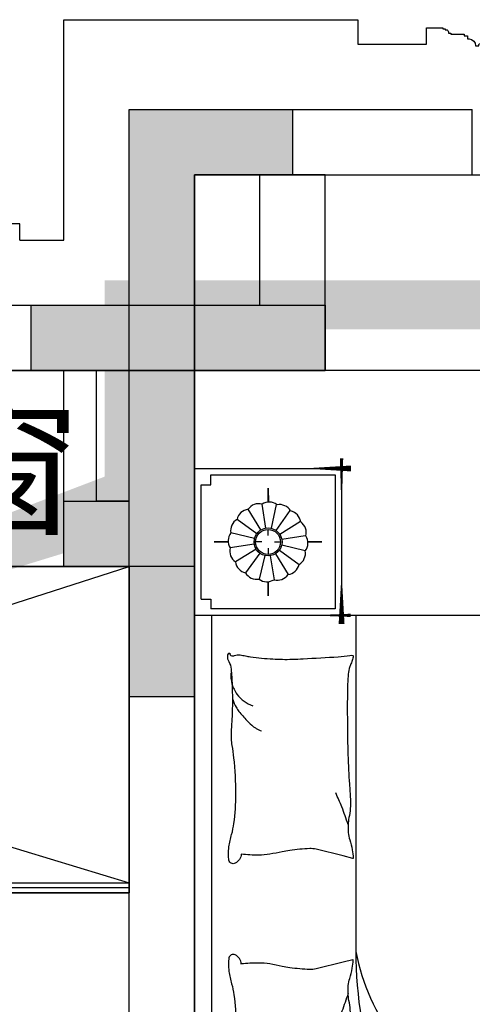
# Model space of a CAD drawing. Header units: millimetres. Extents: x 296296 to 297283, y 219875 to 220035.
# Tile 113 of 256: x 296790.85 to 296792.24, y 220021.15 to 220024.16. Entities that reach past the tile are written whole.
import ezdxf

# ---------------------------------------------------------------- set-up
doc = ezdxf.new("R2010")
doc.units = ezdxf.units.MM
doc.linetypes.add('185洋房-中间套（报建版）-旧规$0$洋房户型$0$CONTINOUS', pattern=[0])
doc.linetypes.add('185洋房-中间套（报建版）-旧规$0$洋房户型$0$XU-140-SF-N1$0$DASH', pattern=[0.35, 0.25, -0.1])
doc.layers.add('面积-计容-住宅-1', color=1, linetype='Continuous', lineweight=0)
doc.styles.get("Standard").update_dxf_attribs({"font": 'arial.ttf'})

# ---------------------------------------------------------------- blocks, each defined once
blk = doc.blocks.new('wy53eu64i765i57i78i')
blk.add_hatch(color=253).paths.add_polyline_path([(984374.8549337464, 192158.436870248), (984374.8549337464, 191558.4369128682), (983974.8551962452, 191558.4369128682), (983974.8551352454, 191758.4376811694), (984174.8548930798, 191758.4376811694), (984174.8548117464, 192358.436870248), (984774.855233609, 192358.436870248), (984774.855233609, 192158.436870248)])
at = {"color": 253}
blk.add_lwpolyline([(984374.8549337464, 192158.436870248), (984374.8549337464, 191558.4369128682), (983974.8551962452, 191558.4369128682), (983974.8551352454, 191758.4376811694), (984174.8548930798, 191758.4376811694), (984174.8548117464, 192358.436870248), (984774.855233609, 192358.436870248), (984774.855233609, 192158.436870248), (984374.8549337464, 192158.436870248)], close=True, dxfattribs=at)
blk = doc.blocks.new('sayea5yuteaytuytrauyt')
h = blk.add_hatch()
h.set_pattern_fill('钢筋混凝土', color=253, scale=100)
h.set_pattern_definition([(45, (0, 0), (-176.7766952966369, 176.7766952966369), []), (49.99999999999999, (0, 0), (717.2601826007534, -62.75213498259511), [75, -825]), (355, (0, 0), (-138.751333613, 752.1921337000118), [60, -660]), (100.4514, (59.77168, -5.22934), (578.5093817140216, 689.4395420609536), [63.74019000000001, -701.142112]), (46.1842, (0, 200), (1067.241048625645, -165.5190143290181), [112.5, -1237.5]), (96.63560000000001, (88.936745, 186.206693), (934.6627055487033, 974.1178709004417), [95.610288, -1051.713]), (351.1842, (0, 200), (934.6619451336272, 974.1186009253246), [90, -990]), (21, (100, 150), (596.9070521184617, -402.6188906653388), [75, -825]), (326.0000000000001, (100, 150), (243.3153319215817, 725.150045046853), [60, -660]), (71.4514, (149.742233, 116.448394), (840.22262858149, 322.5304967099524), [63.74019000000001, -701.142112]), (37.5, (0, 0), (12.15985531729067, 332.8938538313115), [0, -652, 0, -670, 0, -662.5]), (7.5, (0, 0), (263.0695374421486, 394.4117118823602), [0, -382, 0, -637, 0, -252.5]), (327.5, (-223, 0), (533.822436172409, -22.55487173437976), [0, -250, 0, -780, 0, -1035]), (317.5, (-323, 0), (583.1861693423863, 100.1049823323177), [0, -325, 0, -518, 0, -735])])
h.paths.add_polyline_path([(1007424.854593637, 89058.43775986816), (1007424.854593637, 87258.43856486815), (1007174.854593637, 87258.43856486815), (1007174.854593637, 89058.43775986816)])
h.paths.add_polyline_path([(1021574.855280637, 89058.43775986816), (1021574.855280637, 87258.43856486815), (1021324.855280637, 87258.43856486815), (1021324.855280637, 89058.43775986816)])
h.paths.add_polyline_path([(989374.8548266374, 89058.43775186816), (989374.8548266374, 87258.43815686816), (989124.8548266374, 87258.43815686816), (989124.8548266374, 89058.43775186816)])
h.paths.add_polyline_path([(1039624.855051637, 89058.43775186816), (1039624.855051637, 87258.43815686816), (1039374.855051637, 87258.43815686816), (1039374.855051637, 89058.43775186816)])
h.paths.add_polyline_path([(1014474.854936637, 87858.43815686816), (1014474.854936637, 84858.43816086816), (1014274.854936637, 84858.43816086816), (1014274.854936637, 87858.43815686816)])
h.paths.add_polyline_path([(1044574.854944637, 92958.43692786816), (1044574.854944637, 91158.43691286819), (1044374.854944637, 91158.43691286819), (1044374.854944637, 92758.43691286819), (1044074.854822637, 92758.43691286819), (1044074.854822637, 92958.43691286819)])
h.paths.add_polyline_path([(984374.8549336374, 92758.43691286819), (984374.8549336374, 91158.43691286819), (984174.8549336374, 91158.43691286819), (984174.8548116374, 92958.43691286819), (984674.8550556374, 92958.43691286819), (984674.8550556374, 92758.43691286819)])
h.paths.add_polyline_path([(1027974.850721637, 92758.43691286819), (1027974.850721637, 91258.40206186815), (1027774.850721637, 91258.40206186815), (1027774.850721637, 92958.43691286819), (1028324.850721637, 92958.43691286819), (1028324.850721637, 92758.43691286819)])
h.paths.add_polyline_path([(1000974.859155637, 92958.43691286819), (1000974.859155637, 91258.40206186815), (1000774.859155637, 91258.40206186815), (1000774.859155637, 92758.43691286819), (1000424.859155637, 92758.43691286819), (1000424.859155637, 92958.43691286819)])
h.paths.add_polyline_path([(1033174.859613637, 92958.43691286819), (1033174.859613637, 91258.40205786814), (1032974.859613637, 91258.40205786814), (1032974.859613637, 92758.43691286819), (1032624.859613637, 92758.43691286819), (1032624.859613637, 92958.43691286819)])
h.paths.add_polyline_path([(995774.8502636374, 92758.43691286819), (995774.8502636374, 91258.40205786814), (995574.8502636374, 91258.40205786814), (995574.8502636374, 92958.43691286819), (996124.8502636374, 92958.43691286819), (996124.8502636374, 92758.43691286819)])
h.paths.add_polyline_path([(1014874.854936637, 80258.43772586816), (1014874.854936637, 80058.43772586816), (1014274.854936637, 80058.43772586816), (1014274.854936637, 81858.43772586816), (1014474.854936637, 81858.43772586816), (1014474.854936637, 80258.43772586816)])
h.paths.add_polyline_path([(1046674.855165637, 92358.43775186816), (1046674.855165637, 90658.43777086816), (1046474.855165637, 90658.43777086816), (1046474.855165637, 92158.43775186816), (1046024.855051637, 92158.43775186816), (1046024.855051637, 92358.43775186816)])
h.paths.add_polyline_path([(982274.8547116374, 92158.43775186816), (982274.8547116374, 90658.43777086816), (982074.8547116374, 90658.43777086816), (982074.8547116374, 92358.43775186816), (982724.8548266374, 92358.43775186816), (982724.8548266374, 92158.43775186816)])
h.paths.add_polyline_path([(1042874.855566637, 80058.43772586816), (1042874.855604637, 79458.43791586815), (1042074.855596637, 79458.43791586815), (1042074.855596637, 79658.43791586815), (1042674.855566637, 79658.43791586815), (1042674.855528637, 80258.43772586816), (1043624.855539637, 80258.43772586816), (1043624.855539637, 80058.43772586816)])
h.paths.add_polyline_path([(1010674.855341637, 80058.43772586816), (1010674.855379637, 79458.43791586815), (1009874.855367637, 79458.43791586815), (1009874.855367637, 79658.43791586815), (1010474.855341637, 79658.43791586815), (1010474.855303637, 80258.43772586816), (1011424.855310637, 80258.43772586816), (1011424.855310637, 80058.43772586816)])
h.paths.add_polyline_path([(1018874.854505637, 79658.43791586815), (1018874.854505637, 79458.43791586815), (1018074.854498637, 79458.43791586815), (1018074.854536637, 80058.43772586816), (1017324.854563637, 80058.43772586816), (1017324.854563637, 80258.43772586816), (1018274.854536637, 80258.43773286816), (1018274.854536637, 79658.43791586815)])
h.paths.add_polyline_path([(986674.8542806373, 79658.43791586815), (986674.8542806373, 79458.43791586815), (985874.8542736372, 79458.43791586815), (985874.8543116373, 80058.43772586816), (985124.8543376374, 80058.43772586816), (985124.8543376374, 80258.43772586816), (986074.8543116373, 80258.43773286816), (986074.8543116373, 79658.43791586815)])
h.paths.add_polyline_path([(1016574.855280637, 92758.43691286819), (1016574.855280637, 91158.43691286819), (1016374.855280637, 91158.43691286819), (1016374.855280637, 92158.43775186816), (1016074.855051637, 92158.43775186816), (1016074.855051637, 92358.43775186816), (1016374.855280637, 92358.43775186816), (1016374.855280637, 92958.43691286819), (1016874.855280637, 92958.43691286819), (1016874.855280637, 92758.43691286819)])
h.paths.add_polyline_path([(1012374.854593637, 92158.43775186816), (1012374.854593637, 91158.43691286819), (1012174.854593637, 91158.43691286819), (1012174.854593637, 92758.43691286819), (1011874.854593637, 92758.43691286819), (1011874.854593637, 92958.43691286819), (1012374.854593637, 92958.43691286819), (1012374.854593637, 92358.43775186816), (1012674.854826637, 92358.43775186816), (1012674.854826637, 92158.43775186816)])
h.paths.add_polyline_path([(1031699.854631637, 87258.43614286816), (1031699.854631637, 86658.43778686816), (1029249.854215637, 86658.43778686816), (1029249.854215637, 87258.43614286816), (1029449.854215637, 87258.43614286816), (1029449.854215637, 86858.43778286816), (1031499.854631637, 86858.43778286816), (1031499.854631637, 87258.43614286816)])
h.paths.add_polyline_path([(999499.8556616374, 87258.43614286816), (999499.8556616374, 86658.43778686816), (997049.8552426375, 86658.43778686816), (997049.8552426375, 87258.43614286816), (997249.8552426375, 87258.43614286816), (997249.8552426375, 86858.43778286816), (999299.8556616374, 86858.43778286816), (999299.8556616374, 87258.43614286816)])
h.paths.add_polyline_path([(1029449.854215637, 89158.43772886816), (1029449.854215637, 88743.43829786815), (1029249.854215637, 88743.43829786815), (1029249.854215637, 89358.43772886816), (1031699.854631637, 89358.43772886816), (1031699.854631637, 88743.43913286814), (1031499.854631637, 88743.43913286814), (1031499.854631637, 89158.43772886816)])
h.paths.add_polyline_path([(999499.8556616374, 89358.43772886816), (999499.8556616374, 88743.43829786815), (999299.8556616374, 88743.43829786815), (999299.8556616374, 89158.43772886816), (997249.8552426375, 89158.43772886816), (997249.8552426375, 88743.43913286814), (997049.8552426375, 88743.43913286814), (997049.8552426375, 89358.43772886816)])
h.paths.add_polyline_path([(1026174.845110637, 92958.43691286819), (1026174.845110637, 90058.43717586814), (1025974.845110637, 90058.43717586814), (1025974.845110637, 92758.43691286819), (1025574.850809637, 92758.43691286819), (1025574.850809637, 92958.43691286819)])
h.paths.add_polyline_path([(1002774.864763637, 92758.43691286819), (1002774.864763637, 90058.43717586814), (1002574.864763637, 90058.43717586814), (1002574.864763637, 92958.43691286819), (1003174.859068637, 92958.43691286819), (1003174.859068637, 92758.43691286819)])
h.paths.add_polyline_path([(993974.8547306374, 92958.43691686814), (993974.8547306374, 90058.44779286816), (993774.8547306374, 90058.44779286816), (993774.8547306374, 92758.43691286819), (993374.8515306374, 92758.43691286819), (993374.8515306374, 92958.43691286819)])
h.paths.add_polyline_path([(1034974.855142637, 92758.43691286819), (1034974.855142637, 90058.44779286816), (1034774.855142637, 90058.44779286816), (1034774.855142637, 92958.43691686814), (1035374.858343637, 92958.43691286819), (1035374.858343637, 92758.43691286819)])
h.paths.add_polyline_path([(1046674.855165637, 83408.43776386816), (1046674.855165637, 80058.43772586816), (1046074.855165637, 80058.43772586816), (1046074.855165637, 80258.43772586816), (1046474.855165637, 80258.43772586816), (1046474.855165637, 83408.43776386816)])
h.paths.add_polyline_path([(982674.8547116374, 80258.43772586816), (982674.8547116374, 80058.43772586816), (982074.8547116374, 80058.43772586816), (982074.8547116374, 83408.43776386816), (982274.8547116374, 83408.43776386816), (982274.8547116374, 80258.43772586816)])
h.paths.add_polyline_path([(1001674.854280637, 89358.43772886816), (1001674.854280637, 86658.43778686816), (1001474.854280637, 86658.43778686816), (1001474.854280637, 89158.43772886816), (1000774.859155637, 89158.43772886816), (1000774.859155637, 89358.43772886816)])
h.paths.add_polyline_path([(1027274.855596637, 89158.43772886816), (1027274.855596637, 86658.43778686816), (1027074.855596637, 86658.43778686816), (1027074.855596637, 89358.43772886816), (1027974.850721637, 89358.43772886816), (1027974.850721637, 89158.43772886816)])
h.paths.add_polyline_path([(995074.8548266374, 89158.43772886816), (995074.8548266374, 86658.43778686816), (994874.8548266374, 86658.43778686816), (994874.8548266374, 89358.43772886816), (995774.8502636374, 89358.43772886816), (995774.8502636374, 89158.43772886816)])
h.paths.add_polyline_path([(1033874.855051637, 89358.43772886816), (1033874.855051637, 86658.43778686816), (1033674.855051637, 86658.43778686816), (1033674.855051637, 89158.43772886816), (1032974.859613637, 89158.43772886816), (1032974.859613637, 89358.43772886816)])
h.paths.add_polyline_path([(989374.8548266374, 92958.43691286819), (989374.8548266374, 92158.43691286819), (988974.8548266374, 92158.43691286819), (988974.8548266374, 92958.43691286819)])
h.paths.add_polyline_path([(1007574.854593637, 92958.43691286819), (1007574.854593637, 92158.43691286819), (1007174.854593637, 92158.43691286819), (1007174.854593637, 92958.43691286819)])
h.paths.add_polyline_path([(995074.8548266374, 79658.43738986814), (995074.8548266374, 79258.43738986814), (994374.8548266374, 79258.43738986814), (994374.8548266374, 79658.43738986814)])
h.paths.add_polyline_path([(1002174.854280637, 79658.43738986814), (1002174.854280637, 79258.43738986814), (1001474.854280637, 79258.43738986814), (1001474.854280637, 79658.43738986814)])
h.paths.add_polyline_path([(1027274.855596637, 79658.43738986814), (1027274.855596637, 79258.43738986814), (1026574.855596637, 79258.43738986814), (1026574.855596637, 79658.43738986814)])
h.paths.add_polyline_path([(1034374.855051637, 79658.43738986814), (1034374.855051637, 79258.43738986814), (1033674.855051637, 79258.43738986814), (1033674.855051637, 79658.43738986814)])
h.paths.add_polyline_path([(1039774.855051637, 92958.43691286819), (1039774.855051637, 92158.43691286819), (1039374.855051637, 92158.43691286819), (1039374.855051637, 92958.43691286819)])
h.paths.add_polyline_path([(1021574.855280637, 92958.43691286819), (1021574.855280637, 92158.43691286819), (1021174.855280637, 92158.43691286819), (1021174.855280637, 92958.43691286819)])
at = {"color": 253}
blk.add_lwpolyline([(1016574.855280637, 92758.43691286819), (1016574.855280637, 91158.43691286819), (1016374.855280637, 91158.43691286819), (1016374.855280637, 92158.43775186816), (1016074.855051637, 92158.43775186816), (1016074.855051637, 92358.43775186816), (1016374.855280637, 92358.43775186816), (1016374.855280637, 92958.43691286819), (1016874.855280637, 92958.43691286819), (1016874.855280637, 92758.43691286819), (1016574.855280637, 92758.43691286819)], close=True, dxfattribs=at)
blk = doc.blocks.new('4uyh5uj6kj67j75rykjtuk7tsik76ykj')
at = {"color": 253}
blk.add_text('飘窗', height=337.5886524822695, dxfattribs=at).set_placement((840305, 433690))
blk = doc.blocks.new('185洋房-中间套（报建版）-旧规$0$洋房户型$0$11A$C643C1FD2')
at = {"color": 253}
for points in [[(28.00162752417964, 342.6770962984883, -0.2633679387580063), (0.0515171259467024, 361.4657623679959, -0.494818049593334), (9.22300753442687, 380.2089987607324, -0.049224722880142), (26.89366485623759, 381.9528907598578, -0.0368308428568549), (50.53589313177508, 380.2089987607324, -0.0318926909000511), (88.513958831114, 372.0737317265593, 0.0357819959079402), (122.4282498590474, 365.0841070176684, 0.0329412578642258), (212.0899194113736, 359.1705537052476, 0.0265644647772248), (323.3170857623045, 365.0841070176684, 0.0179054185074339), (360.8313586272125, 370.4487565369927, -0.0333974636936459), (381.0393698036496, 372.7026747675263, -0.0320396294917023), (418.1219118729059, 371.9701745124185, 0.018441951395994), (482.4437609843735, 368.9494421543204, 0.0108372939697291), (547.20722402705, 369.7023622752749, 0.0146238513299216), (595.1154809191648, 372.7026747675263, 0.1112493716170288), (617.6622878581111, 380.009099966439, -0.1537083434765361), (634.5505437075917, 383.9622313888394, -0.0764444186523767), (641.9869964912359, 382.2391803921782, -0.215512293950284), (643.9398537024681, 380.2089987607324, -0.5858582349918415), (641.2773915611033, 377.1638927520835, 0.3634893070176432), (636.428366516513, 374.5792910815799, 0.1917162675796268), (636.3710470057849, 363.0441536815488, -0.1296753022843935), (638.3061893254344, 346.4303289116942, -0.0173502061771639), (635.3064320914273, 329.6262630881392, 0.0193256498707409), (632.6727208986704, 314.5282753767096, 0.0188175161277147), (626.0583722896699, 246.1461785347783, 0.0218280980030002), (625.1612337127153, 186.9199199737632, 0.0062041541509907), (626.5468691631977, 153.0692459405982, 0.0019630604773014), (632.6727208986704, 46.17539165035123, 0.0283408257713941), (636.9498540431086, 10.04676229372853, -0.1170135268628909), (636.428366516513, 1.137023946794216, -0.3660599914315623), (634.9992988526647, 0.2057491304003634, -0.0397304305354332), (621.4055880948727, 3.013640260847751, -0.0483088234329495), (607.6671159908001, 8.49546699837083, 0.0629807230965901), (596.9933037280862, 12.39658056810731, 0.0405796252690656), (573.5959727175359, 15.7771522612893, 0.0143450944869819), (506.85604535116, 18.02642949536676, 0.0054844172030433), (381.4113608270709, 17.27782013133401, 0.0071527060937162), (285.2684470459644, 14.27319686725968, 0.0087615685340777), (242.7241944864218, 11.586396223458, -0.0081531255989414), (197.0090114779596, 8.643489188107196, -0.062510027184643), (139.879690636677, 13.04411358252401, 0.078669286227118), (94.29284231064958, 15.08410701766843, 0.0478250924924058), (71.93141105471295, 10.36764307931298, -0.0344939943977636), (41.1465831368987, 3.013640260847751, -0.0235713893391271), (15.81139786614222, -8.1299222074e-06, -0.5102284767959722), (14.85667191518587, 1.137023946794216), (22.36815910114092, 31.16260241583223), (43.02460189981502, 113.7327313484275, 0.0730409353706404), (44.97563112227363, 133.3135636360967, 0.0233051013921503), (39.26876032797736, 194.4262439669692, 0.0182988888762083), (35.19884174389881, 217.2706755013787, -0.0109698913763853), (27.85368260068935, 255.2657693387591, -0.0422811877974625), (24.94686314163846, 289.579173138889, -0.0272005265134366), (27.85368260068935, 342.9727865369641)], [(501.8616993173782, 368.8804882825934, 0.0278421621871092), (478.0799251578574, 358.2673156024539, 0.0486850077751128), (465.5431597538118, 350.1835615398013, 0.0236664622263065), (437.6198862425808, 325.8245057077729, 0.0312234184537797), (418.5966097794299, 305.1453350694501, 0.0468009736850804), (413.4886008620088, 297.4792006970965, 0.023190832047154), (405.4516541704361, 280.7496055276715)], [(583.8483481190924, 374.5792910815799, 0.0881531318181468), (549.3185234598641, 371.0355364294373, 0.0881531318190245), (518.1231781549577, 355.8132692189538, 0.0775471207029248), (496.4769416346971, 334.2011149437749, 0.077547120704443), (482.4437609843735, 307.0218101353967)], [(118.3913605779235, 15.79728258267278, 0.0097294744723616), (145.6801728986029, 24.82911724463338, 0.009729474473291), (172.5969230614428, 34.91583502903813, 0.0079705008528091), (194.3418602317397, 43.95450188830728, 0.0079705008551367), (215.7876314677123, 53.68171564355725)]]:
    blk.add_lwpolyline(points, format="xyb", dxfattribs=at)
blk = doc.blocks.new('185洋房-中间套（报建版）-旧规$0$洋房户型$0$11A$C5A527934')
at = {"color": 253}
for p, q in [((122.7863028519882, 492.3297854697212), (194.0422210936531, 398.7701386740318)), ((469.082148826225, 493.1734273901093), (467.2889541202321, 399.6312042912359)), ((194.0422210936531, 398.7701386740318), (261.6452530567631, 281.4336128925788)), ((347.0384173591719, 320.5457457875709), (364.8287260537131, 400.5479455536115)), ((467.2889541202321, 399.6312042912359), (490.5114477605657, 289.7861020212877)), ((592.6898554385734, 326.9167924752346), (677.8384109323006, 360.9532905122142)), ((677.8384109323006, 360.9532905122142), (699.5126560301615, 357.8590980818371)), ((329.248285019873, 268.9888375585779), (347.0384173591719, 320.5457457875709)), ((530.7634408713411, 243.3727071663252), (592.6898554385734, 326.9167924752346)), ((261.6452530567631, 281.4336128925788), (277.656460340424, 231.6545115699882)), ((490.5114477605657, 289.7861020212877), (530.7634408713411, 243.3727071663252)), ((69.51041293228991, 247.6549006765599), (37.09750266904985, 229.6184736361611)), ((162.0198065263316, 260.0996760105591), (69.51041293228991, 247.6549006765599)), ((277.656460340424, 231.6545115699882), (162.0198065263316, 260.0996760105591)), ((277.656460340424, 231.6545115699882), (329.248285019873, 268.9888375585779)), ((530.7634408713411, 243.3727071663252), (363.562474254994, 226.3543945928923)), ((530.7634408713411, 243.3727071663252), (502.8965543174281, 169.1111991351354)), ((530.7634408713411, 243.3727071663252), (591.1416068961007, 268.1265008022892)), ((591.1416068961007, 268.1265008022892), (653.0678451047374, 265.0323083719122)), ((653.0678451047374, 265.0323083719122), (741.3128976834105, 249.5610920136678)), ((741.3128976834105, 249.5610920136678), (744.2826452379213, 243.7632998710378)), ((277.656460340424, 231.6545115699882), (233.1808649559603, 174.7640555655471)), ((277.656460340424, 231.6545115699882), (288.2512753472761, 146.9533973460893)), ((363.562474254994, 226.3543945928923), (318.6659118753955, 193.8651198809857)), ((318.6659118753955, 193.8651198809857), (307.8287011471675, 186.1295117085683)), ((233.1808649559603, 174.7640555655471), (174.4729873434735, 132.0963089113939)), ((502.8965543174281, 169.1111991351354), (521.4744786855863, 94.8498182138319)), ((174.4729873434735, 132.0963089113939), (90.85874809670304, 132.0963089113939)), ((289.9070901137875, 133.7158508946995), (300.5571840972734, 48.57280439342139)), ((521.4744786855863, 94.8498182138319), (569.7114051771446, 38.53747242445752))]:
    blk.add_line(p, q, dxfattribs=at)
blk.add_lwpolyline([(405.0356356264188, 391.5003112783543, -0.0256263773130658), (394.5934741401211, 394.0405346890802, -0.0108003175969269), (278.209239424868, 431.5106167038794, -0.0045599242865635), (199.4338971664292, 459.5707737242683, -0.0112502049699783), (167.8769151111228, 471.9491266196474, -0.0693939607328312), (150.9364112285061, 481.9861399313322, 0.0797562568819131), (135.9971100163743, 490.4264496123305, 0.1063994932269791), (122.7863028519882, 492.3297854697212, 0.3286420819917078), (119.1773717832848, 489.2655320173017, 0.2995467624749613), (121.3153486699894, 483.4137400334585, -0.1899166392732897), (126.2542959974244, 475.4833428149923, -0.0335175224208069), (127.3176843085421, 466.2475801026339, -0.0756271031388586), (126.8906863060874, 462.1304654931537, -0.0534886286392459), (124.2209201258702, 455.063051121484, -0.0178378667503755), (113.3135905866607, 435.2732662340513, -0.0383935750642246), (97.84424402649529, 413.4275901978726, 0.0595290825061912), (88.45066338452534, 398.9000875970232, 0.0359425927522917), (78.95537845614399, 375.3470172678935, 0.011245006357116), (55.85925023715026, 297.6302435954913, 0.0062027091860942), (46.61283075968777, 262.009805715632, -0.010783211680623), (41.10622010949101, 241.5682398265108, -0.0194848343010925), (37.09750266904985, 229.6184736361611, -0.0050616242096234), (19.43351800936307, 184.4461909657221, -0.1013919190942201), (4.367418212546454, 161.6979340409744, 0.2237680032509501), (2.24386440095e-05, 149.6127858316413, 0.2555795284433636), (2.805489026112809, 145.4583129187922, 0.0815627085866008), (16.92475666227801, 140.8788286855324, 0.0718052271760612), (32.32184490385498, 140.7632261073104, -0.0699853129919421), (48.11559286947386, 140.7018463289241, -0.0354599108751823), (101.6783004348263, 129.0320565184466, -0.0294323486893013), (163.8247328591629, 106.7504570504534, -0.0015539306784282), (193.8273851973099, 93.84524431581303, 0.0015200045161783), (224.4987916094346, 80.64991030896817, 0.004735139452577), (256.237719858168, 67.46336765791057, -0.0038204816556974), (295.604757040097, 51.19196171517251, -0.2960011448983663), (315.3198151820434, 22.10359100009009, 0.6497743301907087), (334.6137799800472, 13.98520612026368, 0.0231899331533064), (338.6621444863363, 18.15789371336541, -0.0288000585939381), (341.960333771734, 21.48196777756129, -0.0057266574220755), (347.8876233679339, 26.68343014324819, 0.0043580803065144), (355.6948428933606, 33.49688085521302, 0.0275279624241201), (370.9950301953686, 48.67188713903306, 0.0462141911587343), (378.6929041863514, 58.96571177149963, 0.194121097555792), (381.2113511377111, 73.97301234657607, -0.1337189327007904), (382.2652226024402, 95.61669339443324, -0.0057790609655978), (388.9653815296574, 115.431317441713, -0.0088817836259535)], format="xyb", dxfattribs=at)
blk.add_lwpolyline([(770.2698468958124, 299.0561550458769, 0.1013919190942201), (787.0352203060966, 320.5827156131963, -0.2237680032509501), (792.3160632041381, 332.2975630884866, -0.2555795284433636), (789.8372789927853, 336.6548462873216, -0.0815627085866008), (776.1105519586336, 342.3030636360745, -0.0718052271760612), (760.7676185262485, 343.5984725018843, 0.0699853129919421), (745.0250362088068, 344.8702209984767, 0.0354599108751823), (692.5143547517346, 360.6111221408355, 0.0294323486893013), (632.2585668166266, 387.5905357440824, 0.0015539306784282), (603.3333250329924, 402.757409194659, -0.0015200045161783), (573.7635334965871, 418.2648087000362, -0.004735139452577), (543.1286866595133, 433.8452654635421, 0.0038204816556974), (505.1246174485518, 453.0861851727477, 0.2960011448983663), (487.6971029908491, 483.6000929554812, 0.265444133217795), (469.082148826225, 493.1734273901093, -0.0231899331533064), (464.7258680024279, 489.3233112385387, 0.0288000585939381), (461.1825995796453, 486.2618132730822, 0.0057266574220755), (454.8740680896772, 481.5299634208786, -0.0043580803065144), (446.5675822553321, 475.3349589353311, -0.0275279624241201), (430.149279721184, 461.3773126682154, -0.0462141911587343), (421.6850562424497, 451.7037915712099, -0.194121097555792), (418.0237477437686, 436.9336708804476, 0.1337189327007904), (415.3140452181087, 415.4344363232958, 0.0115049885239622), (398.5551213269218, 377.3189803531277, 0.0088817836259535), (374.8533441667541, 328.8747350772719, 0.0124257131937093), (341.4359616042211, 267.358714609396, -0.0336123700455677), (330.0450882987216, 244.0923795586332), (309.3242681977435, 193.4073047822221), (293.3396342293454, 154.3073867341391, 0.2243410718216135), (280.2644931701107, 142.336453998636, -0.7227715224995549), (280.1118582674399, 134.362428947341, -0.1035130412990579), (283.475598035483, 133.9159818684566, 0.0534647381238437), (289.9907356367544, 133.7042395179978, 0.0301092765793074), (310.7412826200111, 129.5083340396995, -0.0314364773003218), (330.6279829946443, 125.5419687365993, -0.0532399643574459), (344.2355694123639, 125.1658530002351, 0.0551795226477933), (357.3661006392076, 124.7520930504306, 0.0562710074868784), (380.1486569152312, 118.8334074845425, 0.0108003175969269), (493.3185365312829, 72.55300682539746, 0.0045599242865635), (569.7114051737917, 38.53747242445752, 0.0112502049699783), (600.2267866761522, 23.7767736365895, 0.0693939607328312), (616.3481453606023, 12.47084147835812, -0.0797562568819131), (630.5965715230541, 2.91030277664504, -0.1063994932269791), (643.622630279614, -7.6228861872e-06, -0.3286420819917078), (647.45581179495, 2.778616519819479, -0.2995467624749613), (645.7726487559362, 8.777064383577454, 0.1899166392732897), (641.4560746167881, 17.06268979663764, 0.0335175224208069), (641.103711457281, 26.35278924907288, 0.0756271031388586), (641.8450193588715, 30.42506412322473, 0.0534886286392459), (645.0486305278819, 37.26705745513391, 0.0178378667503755), (657.4407085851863, 56.16260785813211, 0.0383935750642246), (674.5389620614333, 76.75833489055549, -0.0595290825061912), (685.0184041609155, 90.52310813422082, -0.0359425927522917), (696.2910374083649, 113.2791029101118, -0.011245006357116), (725.2760093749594, 188.9969967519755, -0.0062027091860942), (737.2254412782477, 223.8039349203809, 0.010783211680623), (744.2826452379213, 243.7632998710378, 0.0194848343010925), (749.1954882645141, 255.370655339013, 0.0050616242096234)], format="xyb", close=True, dxfattribs=at)
blk = doc.blocks.new('185洋房-中间套（报建版）-旧规$0$洋房户型$0$11cdx床头灯2.0')
at = {"color": 253}
for p, q in [((0, 121.9930754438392), (0, 164.8358911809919)), ((-22.36753262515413, 36.55522483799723), (-61.20316116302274, 100.0242339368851)), ((-6.675826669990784, 42.33230819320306), (-18.26673075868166, 115.8317782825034)), ((10.03221337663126, 41.66468136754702), (27.45064381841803, 114.0049844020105)), ((25.21293987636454, 34.65398449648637), (68.98890671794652, 94.82196510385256)), ((-34.65398450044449, 25.21293987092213), (-94.82196508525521, 68.98890669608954)), ((36.55522483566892, 22.36753262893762), (100.0242339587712, 61.20316118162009)), ((0, 19.46074865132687), (0, 38.24746614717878)), ((-121.9930754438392, 0), (-164.8358911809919, 0)), ((-41.66468137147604, 10.0322133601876), (-114.0049843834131, 27.45064379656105)), ((-19.46074865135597, 0), (-38.24746614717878, 0)), ((19.46074865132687, 0), (38.24746614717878, 0)), ((42.33230819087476, 6.675826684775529), (115.8317783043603, 18.26673077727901)), ((121.9930754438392, 0), (164.8358911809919, 0)), ((-42.33230818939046, -6.675826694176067), (-115.831778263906, -18.26673078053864)), ((-36.55522482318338, -22.36753264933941), (-100.0242339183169, -61.20316118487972)), ((0, -19.46074865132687), (0, -38.24746614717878)), ((34.65398451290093, -25.21293985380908), (96.00410843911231, -67.33413310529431)), ((41.66468137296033, -10.03221335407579), (114.3802456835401, -25.8424789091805)), ((-25.21293984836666, -34.65398451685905), (-68.9889066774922, -94.82196510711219)), ((-27.26200928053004, -114.0502396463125), (-9.963274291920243, -41.68122052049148)), ((18.72336690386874, -113.8760766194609), (6.952890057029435, -42.28768495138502)), ((62.58618011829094, -99.16473352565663), (22.87297582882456, -36.24110863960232)), ((0, -121.9930754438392), (0, -164.8358911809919))]:
    blk.add_line(p, q, dxfattribs=at)
for points in [[(0, 164.8358911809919), (0, 121.9930754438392)], [(-164.8358911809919, 0), (-121.9930754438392, 0)], [(164.8358911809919, 0), (122.0982539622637, -1.711093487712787)], [(0, -164.8358911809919), (0, -121.9930754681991)]]:
    blk.add_lwpolyline(points, dxfattribs=at)
for radius in [42.85546614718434, 38.24746614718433]:
    blk.add_circle((0, 0), radius, dxfattribs=at)
for centre, start, end in [((3.315424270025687, 82.02720775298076), 52.98094052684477, 122.5444984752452), ((-55.65763585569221, 60.34635381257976), 97.98094052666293, 167.5444984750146), ((-28.32740078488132, 77.05201628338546), 75.48094052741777, 145.0444984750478), ((34.45350603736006, 74.51450042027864), 30.48094052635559, 100.0444984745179), ((60.34635383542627, 55.6576358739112), 7.980940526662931, 77.54449847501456), ((-74.51450040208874, 34.45350601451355), 120.4809405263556, 190.0444984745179), ((77.05201630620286, 28.32740080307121), 345.4809405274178, 55.04449847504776), ((-82.02720773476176, 3.315424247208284), 142.9809405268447, 212.5444984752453), ((82.02720777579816, -3.315424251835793), 322.9809405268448, 32.54449847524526), ((-77.05201626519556, -28.32740080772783), 165.4809405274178, 235.0444984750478), ((74.51450044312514, -34.45350601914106), 300.4809405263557, 10.04449847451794), ((-60.34635379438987, -55.65763587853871), 187.9809405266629, 257.5444984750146), ((55.65763589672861, -60.34635381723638), 277.9809405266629, 347.5444984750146), ((-34.45350599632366, -74.51450042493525), 210.4809405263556, 280.044498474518), ((-3.31542422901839, -82.02720775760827), 232.9809405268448, 302.5444984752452), ((28.32740082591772, -77.05201628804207), 255.4809405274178, 325.0444984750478)]:
    blk.add_arc(centre, 40.1031497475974, start, end, dxfattribs=at)
blk = doc.blocks.new('*U1160')
at = {"color": 253}
for p, q in [((-900, 0), (-1350, 0)), ((-1350, 0), (-1350, -450)), ((-1350, 0), (1350, 0)), ((900, 0), (-900, 0)), ((-900, 0), (-900, -2100)), ((-900, -450), (-900, 0)), ((900, -2100), (900, 0)), ((900, -450), (900, 0)), ((900, 0), (1350, 0)), ((1350, 0), (1350, -450)), ((-1330, -50), (-1330, -430)), ((-920, -430), (-920, -50)), ((900, -52.37141133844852), (-900, -52.37141133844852)), ((920, -430), (920, -50)), ((1330, -50), (1330, -430)), ((-1350, -450), (-900, -450)), ((-1330, -430), (-920, -430)), ((1350, -450), (900, -450)), ((1330, -430), (920, -430)), ((-900, -2100), (900, -2100))]:
    blk.add_line(p, q, dxfattribs=at)
at = {"color": 253, "linetype": '185洋房-中间套（报建版）-旧规$0$洋房户型$0$CONTINOUS', "ltscale": 2.5}
blk.add_line((900, -494.0539780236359), (-129.6384496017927, -493.6936342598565), dxfattribs=at)
at = {"color": 253}
for points in [[(-1300, -20), (-1300, -50), (-1330, -50)], [(-950, -20), (-1300, -20)], [(-950, -20), (-950, -50), (-920, -50)], [(950, -20), (950, -50), (920, -50)], [(950, -20), (1300, -20)], [(1300, -20), (1300, -50), (1330, -50)]]:
    blk.add_lwpolyline(points, dxfattribs=at)
for points in [[(-1350, -332.5829230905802, 0, 18, 0), (-1350, -478.5486145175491, 10, 10, 0)], [(1350, -332.5829230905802, 0, 18, 0), (1350, -478.5486145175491, 10, 10, 0)], [(-900, -349.7433749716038, 0, 10, 0), (-900, -477.732901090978, 10, 10, 0)], [(900, -349.7433749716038, 0, 10, 0), (900, -477.732901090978, 10, 10, 0)], [(-1380.642982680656, -450, 10, 0, 0), (-1202.928873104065, -450, 10, 10, 0)], [(-873.3039343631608, -450, 18, 0, 0), (-1032.485541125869, -450, 10, 10, 0)], [(873.3039343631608, -450, 18, 0, 0), (1032.485541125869, -450, 10, 10, 0)], [(1380.642982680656, -450, 10, 0, 0), (1202.928873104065, -450, 10, 10, 0)], [(668.4798599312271, -1858.974266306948, 10, 0, 0.3742418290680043), (834.35406832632, -1895.367973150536, 10, 10, -2.215859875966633)], [(686.134763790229, -1863.698682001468, 10, 0, -0.1770186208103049), (693.2691898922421, -1995.667389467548, 10, 10, 2.215859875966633)], [(900, -1958.516598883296, 0, 10, 0), (900, -2130, 10, 10, 0)], [(-900, -2005.373558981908, 0, 10, 0), (-900, -2130, 10, 10, 0)], [(-658.2516379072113, -2100, 0, 10, 0), (-930, -2100, 10, 10, 0)], [(775.3735589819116, -2100, 0, 10, 0), (930, -2100, 10, 10, 0)]]:
    blk.add_lwpolyline(points, format="xyseb", dxfattribs=at)
at = {"color": 253, "linetype": '185洋房-中间套（报建版）-旧规$0$洋房户型$0$CONTINOUS', "ltscale": 2.5}
for centre, radius, start, end in [((-128.8583196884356, -1775.735626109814), 1282.042229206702, 90.03486480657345, 126.977026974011), ((-10.6178487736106, -1124.520932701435), 641.9571511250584, 100.6846126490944, 154.0789214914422), ((515.9483600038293, -1720.672995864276), 391.6461517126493, 284.3565564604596, 348.6982700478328), ((773.9434106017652, -1781.829325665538), 129.6719098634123, 228.5450077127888, 346.4386693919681), ((519.1637179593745, -1944.946974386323), 181.3429785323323, 301.1833281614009, 22.206194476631)]:
    blk.add_arc(centre, radius, start, end, dxfattribs=at)
at = {"color": 253, "linetype": '185洋房-中间套（报建版）-旧规$0$洋房户型$0$XU-140-SF-N1$0$DASH', "ltscale": 2.5}
blk.add_arc((-757.918790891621, -855.2302890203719), 175.8930122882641, 5.188406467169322, 143.8786841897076, dxfattribs=at)
at = {"color": 253, "xscale": -1}
for name, p in [('185洋房-中间套（报建版）-旧规$0$洋房户型$0$11cdx床头灯2.0', (-1125, -225)), ('185洋房-中间套（报建版）-旧规$0$洋房户型$0$11A$C643C1FD2', (-140.3062636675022, -485.6770544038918))]:
    blk.add_blockref(name, p, dxfattribs=at)
at = {"color": 253}
for name, p in [('185洋房-中间套（报建版）-旧规$0$洋房户型$0$11cdx床头灯2.0', (1125, -225)), ('185洋房-中间套（报建版）-旧规$0$洋房户型$0$11A$C643C1FD2', (140.3062636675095, -485.6770544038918)), ('185洋房-中间套（报建版）-旧规$0$洋房户型$0$11A$C5A527934', (-835.6395401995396, -1956.163217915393))]:
    blk.add_blockref(name, p, dxfattribs=at)
blk = doc.blocks.new('185洋房-中间套（报建版）-旧规$0$洋房户型$0$11Tap_1_ICDA')
at = {"color": 253}
blk.add_wipeout([(-1.828448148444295e-08, 14.999999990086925), (-139.97807107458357, 14.999999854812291), (-139.9780711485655, 79.99999984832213), (-141.4425372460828, 83.53553375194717), (-144.97807114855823, 84.9999998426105), (-146.97807113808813, 86.58558515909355), (-152.9780711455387, 86.58558515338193), (-154.97807114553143, 84.58558515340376), (-154.97807116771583, 99.80032630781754), (-155.56385760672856, 101.21453986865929), (-156.97807116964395, 101.80032630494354), (-157.9780711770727, 101.8003262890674), (-159.39228472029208, 101.21453984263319), (-159.9780711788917, 99.8003262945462), (-159.97807110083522, 30.56833230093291), (-159.39228466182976, 29.154118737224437), (-157.97807111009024, 28.568332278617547), (-157.97807104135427, -28.98274730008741), (-159.39228460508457, -29.568533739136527), (-159.978071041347, -30.982747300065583), (-159.97807095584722, -100.2147413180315), (-159.39228451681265, -101.62895488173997), (-157.97807096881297, -102.21474131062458), (-156.97807097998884, -102.2147413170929), (-155.56385740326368, -101.62895486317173), (-154.9780709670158, -100.21474130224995), (-154.97807098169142, -85.0000001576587), (-154.39228454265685, -86.41421372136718), (-152.97807099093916, -87.00000016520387), (-146.97807098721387, -87.00000015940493), (-145.563857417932, -86.41421371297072), (-144.97807099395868, -85.00000015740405), (-141.4425370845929, -83.53553405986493), (-139.9780709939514, -80.00000015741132), (-139.97807104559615, -15.00000016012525), (1.816079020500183e-08, -14.999999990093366)], dxfattribs=at)
for p, q in [((-159.978071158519, 78.80032629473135), (-159.9780711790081, 99.80032629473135)), ((-159.978071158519, 78.80032629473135), (-159.9780711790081, 99.80032629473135)), ((-156.9780711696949, 101.8003262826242), (-157.9780711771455, 101.8003262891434)), ((-156.9780711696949, 101.7945728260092), (-157.9780711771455, 101.7945728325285)), ((-154.9780710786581, -0.2072075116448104), (-154.9780711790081, 99.80032629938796)), ((-154.9780710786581, -0.2072075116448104), (-154.9780711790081, 99.80032629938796)), ((-159.978071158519, 78.80032629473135), (-159.978071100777, 30.56833228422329)), ((-159.978071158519, 78.80032629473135), (-159.978071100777, 30.56833228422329)), ((-146.9780711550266, 86.58558515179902), (-152.9780711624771, 86.585585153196)), ((-146.9780711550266, 86.58558515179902), (-152.9780711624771, 86.585585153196)), ((-144.978071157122, 84.99999984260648), (-145.0214770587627, 84.99999984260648)), ((-144.978071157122, 84.99424638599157), (-145.0214770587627, 84.99424638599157)), ((-144.9780711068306, 21.24040309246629), (-144.9780711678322, 84.58558516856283)), ((-144.9780711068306, 21.24040309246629), (-144.9780711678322, 84.58558516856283)), ((-139.9780711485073, 79.99999983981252), (-139.9780710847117, 9.999999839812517)), ((-139.9780711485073, 79.99999983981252), (-139.9780710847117, 9.999999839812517)), ((-156.9780710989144, 28.56833229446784), (-157.9780711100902, 28.56833227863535)), ((-157.9780710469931, -28.98274731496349), (-157.9780711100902, 28.56833227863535)), ((-157.9780710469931, -28.98274731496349), (-157.9780711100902, 28.56833227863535)), ((-156.9780710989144, 28.56257883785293), (-157.9780711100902, 28.56257882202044)), ((-156.9780710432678, -28.98274731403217), (-157.9780710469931, -28.98274731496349)), ((-156.9780710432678, -28.98850077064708), (-157.9780710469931, -28.9885007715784)), ((-154.9780710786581, -0.2072075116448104), (-154.9780709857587, -100.214741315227)), ((-154.9780710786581, -0.2072075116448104), (-154.9780709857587, -100.214741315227)), ((-144.9780710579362, -21.65481808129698), (-144.9780709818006, -85.00000014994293)), ((-144.9780710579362, -21.65481808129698), (-144.9780709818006, -85.00000014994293)), ((-139.9780710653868, -10.0000001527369), (-139.9780709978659, -80.0000001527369)), ((-139.9780710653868, -10.0000001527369), (-139.9780709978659, -80.0000001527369)), ((-159.9780710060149, -79.2147413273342), (-159.9780710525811, -30.98274730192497)), ((-159.9780710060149, -79.2147413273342), (-159.9780710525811, -30.98274730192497)), ((-159.9780710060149, -79.2147413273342), (-159.9780709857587, -100.2147413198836)), ((-159.9780710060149, -79.2147413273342), (-159.9780709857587, -100.2147413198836)), ((-146.9780709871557, -87.00000015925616), (-152.978070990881, -87.00000016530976)), ((-146.9780709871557, -87.00000015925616), (-152.978070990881, -87.00000016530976)), ((-156.9780709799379, -102.2147413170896), (-157.978070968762, -102.2147413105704)), ((-156.9780709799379, -102.2147413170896), (-157.978070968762, -102.2147413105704))]:
    blk.add_line(p, q, dxfattribs=at)
blk.add_lwpolyline([(-104.9780710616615, -10.00000010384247), (-104.9780710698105, 9.999999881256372), (-144.9780710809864, 9.999999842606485), (-144.9780710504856, -10.00000014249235)], close=True, dxfattribs=at)
blk.add_lwpolyline([(-104.9780710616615, -10.00000010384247), (-104.9780710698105, 9.999999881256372), (-144.9780710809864, 9.999999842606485), (-144.9780710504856, -10.00000014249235)], close=True, dxfattribs=at)
for points in [[(1.81607902e-08, -15.00000000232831), (-1.83936208e-08, 14.99999999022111), (-139.9780710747, 14.99999985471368)], [(1.81607902e-08, -15.00000000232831), (-1.83936208e-08, 14.99999999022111), (-139.9780710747, 14.99999985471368)], [(-139.9780710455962, -15.00000016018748), (1.81607902e-08, -15.00000000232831)], [(-139.9780710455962, -15.00000016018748), (1.81607902e-08, -15.00000000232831)]]:
    blk.add_lwpolyline(points, dxfattribs=at)
for centre, radius, start, end in [((-157.9780711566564, 99.80032628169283), 2, 90.00000005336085, 180.0000000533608), ((-157.9780711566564, 99.80032628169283), 2, 90.00000005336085, 180.0000000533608), ((-156.9780711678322, 99.8003263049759), 2, 5.33608529e-08, 90.00000005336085), ((-156.9780711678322, 99.8003263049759), 2, 5.33608529e-08, 90.00000005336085), ((-152.9780711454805, 84.58558515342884), 2, 90.00000005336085, 180.0000000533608), ((-152.9780711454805, 84.58558515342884), 2, 90.00000005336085, 180.0000000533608), ((-146.9780711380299, 84.5855851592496), 2, 5.33608529e-08, 90.00000005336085), ((-146.9780711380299, 84.5855851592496), 2, 5.33608529e-08, 90.00000005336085), ((-144.9780711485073, 79.99999984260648), 5, 5.33608529e-08, 90.00000005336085), ((-144.9780711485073, 79.99999984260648), 5, 5.33608529e-08, 90.00000005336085), ((-157.978071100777, 30.56833230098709), 2, 180.0000000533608, 270.0000000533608), ((-157.978071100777, 30.56833230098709), 2, 180.0000000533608, 270.0000000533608), ((-156.978071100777, 30.56833227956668), 2, 270.0000000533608, 5.33608529e-08), ((-156.978071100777, 30.56833227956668), 2, 270.0000000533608, 5.33608529e-08), ((-157.9780710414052, -30.98274730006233), 2, 90.00000005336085, 180.0000000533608), ((-157.9780710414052, -30.98274730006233), 2, 90.00000005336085, 180.0000000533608), ((-156.9780710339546, -30.98274729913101), 2, 5.33608529e-08, 90.00000005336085), ((-156.9780710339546, -30.98274729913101), 2, 5.33608529e-08, 90.00000005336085), ((-152.9780709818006, -85.00000015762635), 2, 180.0000000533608, 270.0000000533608), ((-152.9780709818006, -85.00000015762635), 2, 180.0000000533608, 270.0000000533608), ((-146.9780709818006, -85.00000015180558), 2, 270.0000000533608, 5.33608529e-08), ((-146.9780709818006, -85.00000015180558), 2, 270.0000000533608, 5.33608529e-08), ((-144.9780709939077, -80.00000015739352), 5, 270.0000000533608, 5.33608529e-08), ((-144.9780709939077, -80.00000015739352), 5, 270.0000000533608, 5.33608529e-08), ((-157.9780709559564, -100.214741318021), 2, 180.0000000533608, 270.0000000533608), ((-157.9780709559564, -100.214741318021), 2, 180.0000000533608, 270.0000000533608), ((-156.9780709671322, -100.2147413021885), 2, 270.0000000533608, 5.33608529e-08), ((-156.9780709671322, -100.2147413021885), 2, 270.0000000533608, 5.33608529e-08)]:
    blk.add_arc(centre, radius, start, end, dxfattribs=at)
blk = doc.blocks.new('*U1181')
at = {"color": 253}
for p, q in [((299.999999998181, -600.0000000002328), (-2.0072548e-09, -1000.000000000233)), ((299.9999999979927, -1000.000000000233), (-1.8189894e-09, -600.0000000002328))]:
    blk.add_line(p, q, dxfattribs=at)
for points in [[(-1.8189894e-09, 0), (1899.999999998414, 0), (1899.999999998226, -1000.000000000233), (-2.0072548e-09, -1000.000000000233), (-1.8189894e-09, 0)], [(299.9999999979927, -1000.000000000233), (-2.0072548e-09, -1000.000000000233), (-1.8189894e-09, 0), (299.999999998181, -2.328306e-10), (299.9999999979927, -1000.000000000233)], [(299.999999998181, -2.328306e-10), (299.999999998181, -600.0000000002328), (-1.8189894e-09, -600.0000000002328)], [(199.999999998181, -2.328306e-10), (199.999999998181, -500.0000000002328), (-1.8189894e-09, -500.0000000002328)], [(299.9999999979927, -970.0000000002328), (1899.999999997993, -970.0000000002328)], [(299.9999999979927, -1000.000000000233), (299.9999999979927, -985.0000000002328), (944.9999999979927, -985.0000000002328), (944.9999999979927, -1000.000000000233), (299.9999999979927, -1000.000000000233)], [(1204.999999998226, -985.0000000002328), (1204.999999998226, -970.0000000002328), (1899.999999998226, -970.0000000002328), (1899.999999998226, -985.0000000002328), (1224.999999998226, -985.0000000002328)], [(299.9999999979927, -1000.000000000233), (1899.999999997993, -1000.000000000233)]]:
    blk.add_lwpolyline(points, dxfattribs=at)
for centre in [(99.35538784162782, -154.9986993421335), (100.6821748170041, -345.0025798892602)]:
    blk.add_circle(centre, 54.99999999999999, dxfattribs=at)
blk.add_blockref('185洋房-中间套（报建版）-旧规$0$洋房户型$0$11Tap_1_ICDA', (457.978071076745, -499.7927924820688), dxfattribs=at)
for p, q in [((353.0000000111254, -499.7927925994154), (1899.999999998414, 0)), ((353.0000000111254, -499.7927925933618), (1899.999999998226, -970.0000000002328))]:
    blk.add_line(p, q, dxfattribs=at)
blk = doc.blocks.new('185洋房-中间套（报建版）-旧规')
at = {"color": 253, "linetype": 'Continuous'}
for p, q in [((29599.99910049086, 13200.01214168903), (29799.99910048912, 13200.01297827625)), ((29600.00161030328, 12600.00000026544), (29599.99910049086, 13200.01214168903)), ((29800.0007737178, 12800.00000026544), (29799.99910048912, 13200.01297827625)), ((30000.00119201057, 12800.00000026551), (29800.0007737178, 12800.00000026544)), ((30000.00119201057, 12600.00000026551), (30000.00119201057, 12800.00000026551)), ((30000.00119201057, 12600.00000026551), (29600.00161030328, 12600.00000026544)), ((29999.99993213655, 12099.99999973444), (29999.99993213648, 12600.00001116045)), ((29999.99993213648, 12600.00001116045), (30199.99993213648, 12600.00001116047)), ((30199.99993213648, 12199.99999973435), (30199.99993213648, 12600.00001116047)), ((30299.99993213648, 12199.99999973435), (30299.99993213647, 12600.00000001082)), ((30299.99993213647, 12600.00000001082), (30399.99993213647, 12600.00000001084)), ((30199.99993213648, 12199.99999973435), (30299.99993213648, 12199.99999973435)), ((29999.99993213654, 8700.000000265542), (29999.99993213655, 12099.99999973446))]:
    blk.add_line(p, q, dxfattribs=at)
at = {"color": 253}
blk.add_lwpolyline([(27400.00161028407, 12600.00000026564), (29600.00161030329, 12600.00000026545)], dxfattribs=at)
at = {"color": 253, "linetype": 'Continuous'}
blk.add_lwpolyline([(30199.99994158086, 12600.0000000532), (32099.99994158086, 12600.00000005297)], dxfattribs=at)
at = {"color": 253, "xscale": -1, "rotation": 270}
blk.add_blockref('*U1160', (29999.9999321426, 10950.00000026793), dxfattribs=at)
at = {"color": 253, "extrusion": (0, 0, -1), "zscale": -1, "rotation": 1.6692845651e-06}
blk.add_blockref('*U1181', (-32099.9999999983, 12000), dxfattribs=at)
at = {"color": 253, "linetype": 'Continuous'}
for p, q in [((30399.99993213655, 11999.99999973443), (30399.99993213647, 12600.00000001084)), ((30199.99993213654, 11999.99999973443), (30399.99993213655, 11999.99999973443)), ((30199.99993213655, 8700.000000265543), (30199.99993213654, 11999.99999973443))]:
    blk.add_line(p, q, dxfattribs=at)
at = {"color": 253}
blk.add_lwpolyline([(30399.99993213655, 12000.00004952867), (31649.99993213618, 12000.00004952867)], dxfattribs=at)
blk = doc.blocks.new('*U1497')
at = {"color": 253}
for points in [[(30632.70266194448, 9049.579764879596), (30632.70266194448, 8999.579764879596), (30682.70266194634, 8999.579764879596), (30682.70266194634, 9002.579764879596), (30689.70266194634, 9002.579764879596), (30689.70266194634, 9005.57976485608), (30692.70266194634, 9005.57976485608, 0.4142135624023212), (30699.70266194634, 9012.57976485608), (30699.70266194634, 9015.57976485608), (30706.70266194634, 9015.57976485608), (30706.70266194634, 9018.57976485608), (30747.70266285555, 9018.579764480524), (30747.70266279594, 9023.579764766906), (30757.70266273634, 9023.579764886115), (30757.70266261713, 9033.579764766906), (30762.70266350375, 9033.57976482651, 0.4039906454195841), (30782.70266297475, 9054.579764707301), (30792.70266264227, 9054.57976462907), (30792.70266262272, 9052.079764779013, 0.9999999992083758), (30802.70266277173, 9052.079764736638), (30802.7026627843, 9054.57976468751), (30822.70266339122, 9054.57976468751), (30822.70266339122, 9249.579764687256)], [(31812.70266483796, 9049.579764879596), (31812.70266483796, 8999.579764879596), (31762.70266483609, 8999.579764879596), (31762.70266483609, 9002.579764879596), (31755.70266483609, 9002.579764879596), (31755.70266483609, 9005.57976485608), (31752.70266483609, 9005.57976485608, -0.4142135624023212), (31745.70266483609, 9012.57976485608), (31745.70266483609, 9015.57976485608), (31738.70266483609, 9015.57976485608), (31738.70266483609, 9018.57976485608), (31697.70266392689, 9018.579764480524), (31697.7026639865, 9023.579764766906), (31687.7026640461, 9023.579764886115), (31687.70266416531, 9033.579764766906), (31682.70266327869, 9033.57976482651, -0.4039906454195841), (31662.70266380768, 9054.579764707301), (31652.70266414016, 9054.57976462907), (31652.70266415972, 9052.079764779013, -0.9999999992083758), (31642.70266401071, 9052.079764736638), (31642.70266399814, 9054.57976468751), (31622.70266339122, 9054.57976468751), (31622.70266339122, 9249.579764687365)]]:
    blk.add_lwpolyline(points, format="xyb", dxfattribs=at)
blk.add_lwpolyline([(31622.70266339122, 9054.57976468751), (30822.70266339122, 9054.57976468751)], dxfattribs=at)
blk = doc.blocks.new('*U1498')
at = {"color": 253}
for points in [[(30532.70266194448, 9049.579764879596), (30532.70266194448, 8999.579764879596), (30582.70266194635, 8999.579764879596), (30582.70266194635, 9002.579764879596), (30589.70266194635, 9002.579764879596), (30589.70266194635, 9005.57976485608), (30592.70266194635, 9005.57976485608, 0.4142135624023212), (30599.70266194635, 9012.57976485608), (30599.70266194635, 9015.57976485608), (30606.70266194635, 9015.57976485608), (30606.70266194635, 9018.57976485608), (30647.70266285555, 9018.579764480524), (30647.70266279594, 9023.579764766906), (30657.70266273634, 9023.579764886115), (30657.70266261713, 9033.579764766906), (30662.70266350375, 9033.57976482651, 0.4039906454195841), (30682.70266297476, 9054.579764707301), (30692.70266264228, 9054.57976462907), (30692.70266262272, 9052.079764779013, 0.9999999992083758), (30702.70266277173, 9052.079764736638), (30702.7026627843, 9054.57976468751), (30722.70266339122, 9054.57976468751), (30722.70266339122, 9249.579764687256)], [(32412.70266483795, 9049.579764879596), (32412.70266483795, 8999.579764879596), (32362.70266483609, 8999.579764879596), (32362.70266483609, 9002.579764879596), (32355.70266483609, 9002.579764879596), (32355.70266483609, 9005.57976485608), (32352.70266483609, 9005.57976485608, -0.4142135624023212), (32345.70266483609, 9012.57976485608), (32345.70266483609, 9015.57976485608), (32338.70266483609, 9015.57976485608), (32338.70266483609, 9018.57976485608), (32297.70266392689, 9018.579764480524), (32297.70266398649, 9023.579764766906), (32287.7026640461, 9023.579764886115), (32287.70266416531, 9033.579764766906), (32282.70266327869, 9033.57976482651, -0.4039906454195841), (32262.70266380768, 9054.579764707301), (32252.70266414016, 9054.57976462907), (32252.70266415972, 9052.079764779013, -0.9999999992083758), (32242.70266401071, 9052.079764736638), (32242.70266399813, 9054.57976468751), (32222.70266339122, 9054.57976468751), (32222.70266339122, 9249.579764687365)]]:
    blk.add_lwpolyline(points, format="xyb", dxfattribs=at)
blk.add_lwpolyline([(32222.70266339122, 9054.57976468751), (30722.70266339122, 9054.57976468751)], dxfattribs=at)
blk = doc.blocks.new('185标准层外包-中间-报建版')
at = {"color": 253, "linetype": 'Continuous'}
for p, q in [((26007.36403959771, 23849.5797745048), (24957.36407462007, 23849.57978584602)), ((24957.36407245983, 23649.57978584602), (24957.36407462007, 23849.57978584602)), ((26007.36403959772, 23249.57977558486), (26007.36403959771, 23849.5797745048)), ((25807.36403959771, 23649.57977666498), (24957.36407245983, 23649.57978584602)), ((25807.36403959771, 23049.5797755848), (25807.36403959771, 23649.57977666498)), ((26482.3640735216, 23249.57977558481), (26007.36403959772, 23249.57977558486)), ((26482.36407352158, 23049.57977558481), (25807.36403959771, 23049.5797755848))]:
    blk.add_line(p, q, dxfattribs=at)
at = {"color": 253}
for points in [[(26342.36406739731, 23449.57976449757), (26207.36406739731, 23449.57976449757), (26207.36406712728, 24124.57976449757), (25307.36406712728, 24124.57976449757), (25307.36406739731, 24049.57976449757), (25097.36406739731, 24049.57976449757)], [(24957.36407245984, 23649.57978584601), (23357.36407245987, 23649.57978476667)]]:
    blk.add_lwpolyline(points, dxfattribs=at)
at = {"color": 253, "rotation": 180}
for name, p in [('*U1498', (55630.06673333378, 33099.15953963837)), ('*U1497', (58155.06673223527, 32499.15952937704))]:
    blk.add_blockref(name, p, dxfattribs=at)

msp = doc.modelspace()

# ---------------------------------------------------------------- block references
at = {"xscale": 0.001, "yscale": 0.001, "zscale": 0.001}
for name, p in [('4uyh5uj6kj67j75rykjtuk7tsik76ykj', (295949.8135978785, 219588.9300733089)), ('wy53eu64i765i57i78i', (295807.0135978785, 219830.9300733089)), ('sayea5yuteaytuytrauyt', (295774.8135978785, 219930.9300733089))]:
    msp.add_blockref(name, p, dxfattribs=at)

# ---------------------------------------------------------------- next in the draw order: block references
at = {"xscale": -0.001, "yscale": 0.001, "zscale": 0.001}
msp.add_blockref('185洋房-中间套（报建版）-旧规', (296821.3884530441, 220010.4885109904), dxfattribs=at)

# ---------------------------------------------------------------- next in the draw order: linework, layer by layer
at = {"layer": '面积-计容-住宅-1', "const_width": 0.15}
msp.add_lwpolyline([(296800.9884460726, 220021.4885113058), (296796.3884526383, 220021.4885109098), (296796.3884529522, 220022.5885109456), (296794.5884527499, 220022.5885109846), (296794.5884530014, 220023.2885110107), (296791.1884530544, 220023.2885109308), (296791.1884530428, 220022.6885109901), (296789.1884528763, 220022.6885109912), (296789.1884528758, 220016.3885109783), (296789.1884528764, 220016.3885109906), (296789.188452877, 220011.5885109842), (296792.888452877, 220011.5885109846), (296792.888452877, 220010.9885109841), (296796.388452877, 220010.9885109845), (296796.3884528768, 220012.7385109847), (296801.8884528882, 220012.7385109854), (296801.8884528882, 220012.7385109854), (296805.2884528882, 220012.7385109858), (296805.2884528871, 220017.6885109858), (296801.9884528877, 220017.6885109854), (296801.9884528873, 220020.1885109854), (296802.6884528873, 220020.1885109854), (296802.6884528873, 220021.1885108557), (296800.9884460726, 220021.1885113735)], close=True, dxfattribs=at)

# ---------------------------------------------------------------- next in the draw order: block references
at = {"xscale": -0.001, "yscale": 0.001, "zscale": 0.001}
msp.add_blockref('185标准层外包-中间-报建版', (296817.1958171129, 220000.0389312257), dxfattribs=at)

doc.saveas('drawing.dxf')
